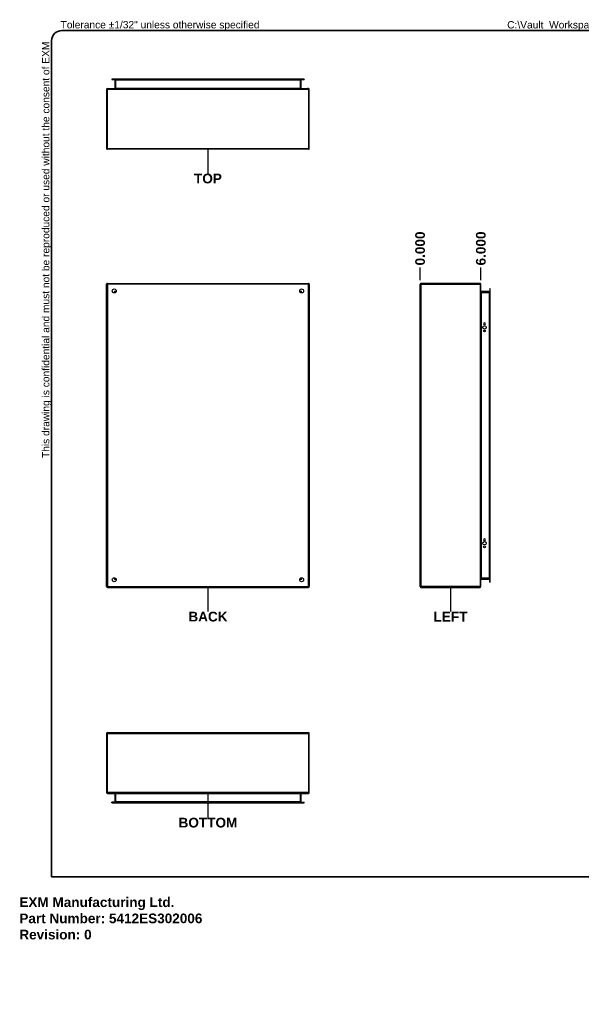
# Model space of a CAD drawing. Header units: inches. Extents: x 0 to 139, y -11 to 90.
# Tile 1 of 59: x 0 to 58, y -11 to 90. Entities that reach past the tile are written whole.
import ezdxf

# ---------------------------------------------------------------- set-up
doc = ezdxf.new("R2010")
doc.units = ezdxf.units.IN
doc.header["$LTSCALE"] = 8.352245
doc.header["$MEASUREMENT"] = 0
doc.layers.get('0').update_dxf_attribs({"lineweight": 25})
for name, color, linetype, lineweight in [('Dimensions(ANSI)', 7, 'Continuous', 25), ('Sketch Geometry(ANSI)', 7, 'Continuous', 25), ('Symbols(ANSI)', 7, 'Continuous', 25), ('Visible Edges(ANSI)', 7, 'Continuous', 25), ('Visible Tangent Edges(ANSI)', 7, 'Continuous', 25)]:
    doc.layers.add(name, color=color, linetype=linetype, lineweight=lineweight)
doc.styles.add('Current-ANSI', font='arial.ttf')
doc.styles.add('Dimension-ANSI', font='arialbd.ttf')
doc.styles.get("Standard").update_dxf_attribs({"font": 'arialbd.ttf'})
doc.dimstyles.new('INCH-ANSI-VERTICAL', dxfattribs={"dimscale": 8.352245, "dimtxt": 0.12, "dimasz": 0.098425, "dimexe": 0.04, "dimexo": 0.04, "dimgap": 0.031496, "dimtad": 0, "dimtih": 1, "dimtoh": 1, "dimdec": 3, "dimzin": 0, "dimdsep": 46, "dimtxsty": 'Dimension-ANSI', "dimcen": 0.09, "dimdle": 0.312, "dimclrd": 179, "dimclre": 179, "dimclrt": 7, "dimadec": 1, "dimazin": 0, "dimtfac": 1, "dimtdec": 3, "dimtofl": 0, "dimtmove": 0, "dimatfit": 3, "dimfxl": 1, "dimtolj": 1, "dimtzin": 4, "dimlwd": 25, "dimlwe": 25, "dimarcsym": 0})

# ---------------------------------------------------------------- blocks, each defined once
blk = doc.blocks.new('*D20')
at = {"layer": 'Defpoints', "color": 0, "linetype": 'Continuous', "transparency": 16777216}
for p in [(41.31, 64.9), (41.31, 63.26), (41.31, 63.26)]:
    blk.add_point(p, dxfattribs=at)
at = {"layer": 'Dimensions(ANSI)', "color": 179, "linetype": 'Continuous', "lineweight": 25, "true_color": 0x262658, "transparency": 16777216}
blk.add_line((41.31, 63.59), (41.31, 64.9), dxfattribs=at)
at = {"layer": 'Dimensions(ANSI)', "color": 7, "linetype": 'Continuous', "lineweight": 25, "transparency": 16777216, "insert": (41.31, 66.85), "char_height": 1.002, "attachment_point": 5, "rotation": 90, "style": 'Dimension-ANSI'}
blk.add_mtext('\\A1;0.000', dxfattribs=at)
blk = doc.blocks.new('*D21')
at = {"layer": 'Defpoints', "color": 0, "linetype": 'Continuous', "transparency": 16777216}
for p in [(47.57, 64.9), (41.31, 63.26), (47.57, 63.26)]:
    blk.add_point(p, dxfattribs=at)
at = {"layer": 'Dimensions(ANSI)', "color": 179, "linetype": 'Continuous', "lineweight": 25, "true_color": 0x262658, "transparency": 16777216}
blk.add_line((47.57, 63.59), (47.57, 64.9), dxfattribs=at)
at = {"layer": 'Dimensions(ANSI)', "color": 7, "linetype": 'Continuous', "lineweight": 25, "transparency": 16777216, "insert": (47.57, 66.85), "char_height": 1.002, "attachment_point": 5, "rotation": 90, "style": 'Dimension-ANSI'}
blk.add_mtext('\\A1;6.000', dxfattribs=at)
blk = doc.blocks.new('LEFT')
at = {"layer": 'Sketch Geometry(ANSI)'}
blk.add_line((0, 0.15), (0, -0.15), dxfattribs=at)
at = {"layer": 'Symbols(ANSI)', "color": 7, "insert": (0, -0.212), "char_height": 0.12, "attachment_point": 5, "style": 'Dimension-ANSI'}
blk.add_mtext('\\fArial|b1|i0;LEFT', dxfattribs=at)
blk = doc.blocks.new('BACK')
at = {"layer": 'Sketch Geometry(ANSI)'}
blk.add_line((0, 0.15), (0, -0.15), dxfattribs=at)
at = {"layer": 'Symbols(ANSI)', "color": 7, "insert": (0, -0.212), "char_height": 0.12, "attachment_point": 5, "style": 'Dimension-ANSI'}
blk.add_mtext('\\fArial|b1|i0;BACK', dxfattribs=at)
blk = doc.blocks.new('TOP')
at = {"layer": 'Sketch Geometry(ANSI)'}
blk.add_line((0, 0.15), (0, -0.15), dxfattribs=at)
at = {"layer": 'Symbols(ANSI)', "color": 7, "insert": (0, -0.212), "char_height": 0.12, "attachment_point": 5, "style": 'Dimension-ANSI'}
blk.add_mtext('\\fArial|b1|i0;TOP', dxfattribs=at)
blk = doc.blocks.new('BOTTOM')
at = {"layer": 'Sketch Geometry(ANSI)'}
blk.add_line((0, 0.15), (0, -0.15), dxfattribs=at)
at = {"layer": 'Symbols(ANSI)', "color": 7, "insert": (0, -0.212), "char_height": 0.12, "attachment_point": 5, "style": 'Dimension-ANSI'}
blk.add_mtext('\\fArial|b1|i0;BOTTOM', dxfattribs=at)
blk = doc.blocks.new('Borders 1_EXM - B (Inch)-5412ES302006B_merged.idw')
at = {"layer": 'Sketch Geometry(ANSI)', "linetype": 'Continuous', "lineweight": 35}
for p, q in [((16.398, 10.692), (0.523, 10.692)), ((0.398, 10.567), (0.398, 0.255)), ((16.523, 0.38), (16.523, 10.567)), ((0.398, 0.255), (16.398, 0.255))]:
    blk.add_line(p, q, dxfattribs=at)
for centre, start, end in [((0.523, 10.567), 90, 180), ((16.398, 10.567), 0, 90), ((16.398, 0.38), 270, 0)]:
    blk.add_arc(centre, 0.125, start, end, dxfattribs=at)
at = {"layer": 'Symbols(ANSI)', "color": 7, "char_height": 0.09, "attachment_point": 7, "style": 'Current-ANSI'}
for s, insert in [('Tolerance ±1/32" unless otherwise specified', (0.509, 10.692)), ('Tolérance ±1/32" sauf spécification contraire', (13.93, 10.691))]:
    blk.add_mtext(s, dxfattribs=dict(at, insert=insert))
for s, insert, rotation in [('This drawing is confidential and must not be reproduced or used without the consent of EXM', (0.398, 5.419), 90), ('Ce dessin est confidentiel et ne doit pas être reproduit ou utilisé sans le consentement de EXM', (16.522, 10.576), 270)]:
    blk.add_mtext(s, dxfattribs=dict(at, insert=insert, rotation=rotation))
at = {"layer": 'Symbols(ANSI)', "color": 7, "style": 'Current-ANSI'}
blk.add_attdef('FILENAME_AND_PATH_001', (6.02, 10.718), '', height=0.09, dxfattribs=at)

msp = doc.modelspace()

# ---------------------------------------------------------------- linework, layer by layer
at = {"layer": 'Visible Edges(ANSI)'}
for p, q in [((9.8232, 84.3083), (9.5355, 84.3083)), ((9.5355, 84.3083), (9.5355, 84.253)), ((9.5355, 84.253), (9.8232, 84.253)), ((29.0597, 84.3083), (9.8232, 84.3083)), ((29.0597, 84.253), (9.8232, 84.253)), ((9.8501, 84.2206), (9.8501, 83.3684)), ((29.0328, 83.3684), (29.0328, 84.2206)), ((29.3474, 84.3083), (29.0597, 84.3083)), ((29.0597, 84.253), (29.3474, 84.253)), ((29.3474, 84.3083), (29.3474, 84.253)), ((9.0011, 83.2484), (9.0011, 77.1596)), ((9.0888, 83.3361), (29.7063, 83.3361)), ((29.794, 83.3361), (29.7063, 83.3361)), ((29.8817, 77.1596), (29.8817, 83.2484)), ((29.794, 77.0719), (9.0888, 77.0719)), ((9.0011, 32.0246), (9.0011, 63.1701)), ((9.0888, 63.2578), (29.794, 63.2578)), ((29.8817, 63.1701), (29.8817, 32.0246)), ((41.3074, 32.0246), (41.3074, 63.1701)), ((47.4839, 63.2578), (41.3951, 63.2578)), ((47.5716, 32.0246), (47.5716, 63.1701)), ((9.9054, 62.3113), (9.9054, 62.3212)), ((9.9378, 62.3536), (9.9477, 62.3536)), ((28.9352, 62.3536), (28.9451, 62.3536)), ((28.9775, 62.3212), (28.9775, 62.3113)), ((48.4561, 62.4089), (47.6039, 62.4089)), ((48.4885, 62.7235), (48.4885, 62.4358)), ((48.4885, 62.7235), (48.5438, 62.7235)), ((48.4885, 32.759), (48.4885, 62.4358)), ((48.5438, 62.4358), (48.5438, 62.7235)), ((48.5438, 32.759), (48.5438, 62.4358)), ((47.8456, 59.0765), (47.8456, 59.0901)), ((48.0408, 59.0901), (48.0408, 59.0765)), ((47.8456, 36.8355), (47.8456, 36.8491)), ((48.0408, 36.8491), (48.0408, 36.8355)), ((9.9054, 32.8736), (9.9054, 32.8835)), ((9.9477, 32.8412), (9.9378, 32.8412)), ((28.9451, 32.8412), (28.9352, 32.8412)), ((28.9775, 32.8835), (28.9775, 32.8736)), ((47.6039, 32.7859), (48.4561, 32.7859)), ((48.4885, 32.4713), (48.4885, 32.759)), ((48.4885, 32.4713), (48.5438, 32.4713)), ((48.5438, 32.4713), (48.5438, 32.759)), ((9.0888, 31.9369), (29.794, 31.9369)), ((41.3951, 31.9369), (47.4839, 31.9369)), ((9.0011, 16.8879), (9.0011, 10.7991)), ((9.0888, 16.9756), (29.794, 16.9756)), ((29.8817, 10.7991), (29.8817, 16.8879)), ((9.0888, 10.7114), (29.794, 10.7114)), ((9.8501, 10.679), (9.8501, 9.8269)), ((29.0328, 9.8269), (29.0328, 10.679)), ((9.8232, 9.7945), (9.5355, 9.7945)), ((9.5355, 9.7392), (9.5355, 9.7945)), ((9.5355, 9.7392), (9.8232, 9.7392)), ((9.8232, 9.7945), (29.0597, 9.7945)), ((9.8232, 9.7392), (29.0597, 9.7392)), ((29.0597, 9.7945), (29.3474, 9.7945)), ((29.0597, 9.7392), (29.3474, 9.7392)), ((29.3474, 9.7392), (29.3474, 9.7945))]:
    msp.add_line(p, q, dxfattribs=at)
for centre, radius in [((9.7842, 62.4748), 0.2036), ((29.0987, 62.4748), 0.2036), ((47.9432, 58.7179), 0.1723), ((47.9432, 58.3525), 0.0976), ((47.9432, 36.4769), 0.1723), ((47.9432, 36.1115), 0.0976), ((9.7842, 32.72), 0.2036), ((29.0987, 32.72), 0.2036)]:
    msp.add_circle(centre, radius, dxfattribs=at)
for centre, radius, start, end in [((9.8177, 84.2206), 0.0324, 0, 90), ((29.0652, 84.2206), 0.0324, 90, 180), ((9.0888, 83.2484), 0.0877, 90, 180), ((9.8177, 83.3684), 0.0324, 270, 0), ((29.0652, 83.3684), 0.0324, 180, 270), ((29.794, 83.2484), 0.0877, 0, 90), ((9.0888, 77.1596), 0.0877, 180, 270), ((29.794, 77.1596), 0.0877, 270, 0), ((9.0888, 63.1701), 0.0877, 90, 180), ((29.794, 63.1701), 0.0877, 0, 90), ((41.3951, 63.1701), 0.0877, 90, 180), ((47.4839, 63.1701), 0.0877, 0, 90), ((9.9378, 62.3212), 0.0324, 90, 180), ((28.9451, 62.3212), 0.0324, 0, 90), ((47.6039, 62.4413), 0.0324, 180, 270), ((48.4561, 62.4413), 0.0324, 270, 0), ((47.9432, 59.0901), 0.0976, 0, 180), ((47.9432, 59.0765), 0.0976, 180, 0), ((47.9432, 36.8491), 0.0976, 0, 180), ((47.9432, 36.8355), 0.0976, 180, 0), ((9.9378, 32.8736), 0.0324, 180, 270), ((28.9451, 32.8736), 0.0324, 270, 0), ((47.6039, 32.7535), 0.0324, 90, 180), ((48.4561, 32.7535), 0.0324, 0, 90), ((9.0888, 32.0246), 0.0877, 180, 270), ((29.794, 32.0246), 0.0877, 270, 0), ((41.3951, 32.0246), 0.0877, 180, 270), ((47.4839, 32.0246), 0.0877, 270, 0), ((9.0888, 16.8879), 0.0877, 90, 180), ((29.794, 16.8879), 0.0877, 0, 90), ((9.0888, 10.7991), 0.0877, 180, 270), ((9.8177, 10.679), 0.0324, 0, 90), ((29.0652, 10.679), 0.0324, 90, 180), ((29.794, 10.7991), 0.0877, 270, 0), ((9.8177, 9.8269), 0.0324, 270, 0), ((29.0652, 9.8269), 0.0324, 180, 270)]:
    msp.add_arc(centre, radius, start, end, dxfattribs=at)
at = {"layer": 'Visible Tangent Edges(ANSI)'}
for p, q in [((9.8232, 84.253), (9.8232, 84.3083)), ((9.9378, 84.2206), (9.8501, 84.2206)), ((9.9378, 84.253), (9.9378, 84.2206)), ((9.9378, 84.2206), (28.9451, 84.2206)), ((9.9378, 83.3684), (9.9378, 84.2206)), ((28.9451, 84.2206), (28.9451, 84.253)), ((29.0328, 84.2206), (28.9451, 84.2206)), ((28.9451, 84.2206), (28.9451, 83.3684)), ((29.0597, 84.253), (29.0597, 84.3083)), ((9.0888, 83.2484), (9.0011, 83.2484)), ((9.0888, 83.3361), (9.0888, 83.2484)), ((9.0888, 77.1596), (9.0888, 83.2484)), ((9.0888, 83.2484), (29.794, 83.2484)), ((9.8501, 83.3684), (9.9378, 83.3684)), ((9.9378, 83.3684), (9.9378, 83.3361)), ((9.9378, 83.3684), (28.9451, 83.3684)), ((28.9451, 83.3684), (29.0328, 83.3684)), ((28.9451, 83.3361), (28.9451, 83.3684)), ((29.794, 83.2484), (29.794, 83.3361)), ((29.794, 83.2484), (29.8817, 83.2484)), ((29.794, 83.2484), (29.794, 77.1596)), ((9.0888, 77.1596), (9.0011, 77.1596)), ((9.0888, 77.0719), (9.0888, 77.1596)), ((9.0888, 77.1596), (29.794, 77.1596)), ((29.794, 77.1596), (29.8817, 77.1596)), ((29.794, 77.1596), (29.794, 77.0719)), ((9.0011, 63.1701), (9.0888, 63.1701)), ((9.0888, 63.1701), (9.0888, 63.2578)), ((9.0888, 63.1701), (9.0888, 32.0246)), ((29.794, 63.1701), (9.0888, 63.1701)), ((29.794, 63.2578), (29.794, 63.1701)), ((29.794, 63.1701), (29.8817, 63.1701)), ((29.794, 32.0246), (29.794, 63.1701)), ((41.3074, 63.1701), (41.3951, 63.1701)), ((41.3951, 63.2578), (41.3951, 63.1701)), ((41.3951, 63.1701), (47.4839, 63.1701)), ((41.3951, 63.1701), (41.3951, 32.0246)), ((47.4839, 63.2578), (47.4839, 63.1701)), ((47.4839, 63.1701), (47.4839, 32.0246)), ((47.5716, 63.1701), (47.4839, 63.1701)), ((9.8177, 62.4413), (9.985, 62.4413)), ((9.8177, 62.4413), (9.9378, 62.3536)), ((9.9054, 62.3212), (9.8177, 62.4413)), ((9.8177, 62.4413), (9.8177, 62.274)), ((28.8979, 62.4413), (29.0652, 62.4413)), ((29.0652, 62.4413), (28.9451, 62.3536)), ((28.9775, 62.3212), (29.0652, 62.4413)), ((29.0652, 62.274), (29.0652, 62.4413)), ((47.6039, 62.3212), (47.5716, 62.3212)), ((47.6039, 62.4089), (47.6039, 62.3212)), ((47.6039, 62.3212), (48.4561, 62.3212)), ((47.6039, 62.3212), (47.6039, 32.8736)), ((48.4561, 62.3212), (48.4561, 62.4089)), ((48.4885, 62.3212), (48.4561, 62.3212)), ((48.4561, 32.8736), (48.4561, 62.3212)), ((48.5438, 62.4358), (48.4885, 62.4358)), ((9.8177, 32.9208), (9.8177, 32.7535)), ((9.9054, 32.8736), (9.8177, 32.7535)), ((9.8177, 32.7535), (9.9378, 32.8412)), ((9.985, 32.7535), (9.8177, 32.7535)), ((29.0652, 32.7535), (28.8979, 32.7535)), ((29.0652, 32.7535), (28.9451, 32.8412)), ((28.9775, 32.8736), (29.0652, 32.7535)), ((29.0652, 32.7535), (29.0652, 32.9208)), ((47.5716, 32.8736), (47.6039, 32.8736)), ((47.6039, 32.8736), (47.6039, 32.7859)), ((48.4561, 32.8736), (47.6039, 32.8736)), ((48.4561, 32.8736), (48.4885, 32.8736)), ((48.4561, 32.7859), (48.4561, 32.8736)), ((48.5438, 32.759), (48.4885, 32.759)), ((9.0888, 32.0246), (9.0011, 32.0246)), ((9.0888, 32.0246), (9.0888, 31.9369)), ((9.0888, 32.0246), (29.794, 32.0246)), ((29.8817, 32.0246), (29.794, 32.0246)), ((29.794, 31.9369), (29.794, 32.0246)), ((41.3951, 32.0246), (41.3074, 32.0246)), ((41.3951, 31.9369), (41.3951, 32.0246)), ((47.4839, 32.0246), (41.3951, 32.0246)), ((47.4839, 31.9369), (47.4839, 32.0246)), ((47.4839, 32.0246), (47.5716, 32.0246)), ((9.0888, 16.8879), (9.0011, 16.8879)), ((9.0888, 16.9756), (9.0888, 16.8879)), ((9.0888, 10.7991), (9.0888, 16.8879)), ((9.0888, 16.8879), (29.794, 16.8879)), ((29.794, 16.8879), (29.794, 16.9756)), ((29.794, 16.8879), (29.8817, 16.8879)), ((29.794, 16.8879), (29.794, 10.7991)), ((9.0888, 10.7991), (9.0011, 10.7991)), ((29.794, 10.7991), (9.0888, 10.7991)), ((9.0888, 10.7991), (9.0888, 10.7114)), ((9.9378, 10.679), (9.8501, 10.679)), ((9.9378, 10.7114), (9.9378, 10.679)), ((9.9378, 9.8269), (9.9378, 10.679)), ((28.9451, 10.679), (9.9378, 10.679)), ((28.9451, 10.679), (28.9451, 10.7114)), ((29.0328, 10.679), (28.9451, 10.679)), ((28.9451, 10.679), (28.9451, 9.8269)), ((29.794, 10.7991), (29.8817, 10.7991)), ((29.794, 10.7114), (29.794, 10.7991)), ((9.8232, 9.7945), (9.8232, 9.7392)), ((9.8501, 9.8269), (9.9378, 9.8269)), ((9.9378, 9.8269), (9.9378, 9.7945)), ((28.9451, 9.8269), (9.9378, 9.8269)), ((28.9451, 9.8269), (29.0328, 9.8269)), ((28.9451, 9.7945), (28.9451, 9.8269)), ((29.0597, 9.7945), (29.0597, 9.7392))]:
    msp.add_line(p, q, dxfattribs=at)

# ---------------------------------------------------------------- block references
at = {"xscale": 8.35224520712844, "yscale": 8.35224520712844, "zscale": 8.35224520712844}
msp.add_blockref('Borders 1_EXM - B (Inch)-5412ES302006B_merged.idw', (0, 0), dxfattribs=at).add_auto_attribs({'FILENAME_AND_PATH_001': 'C:\\Vault_Workspace\\Inventor_Dwg\\BoxCad\\Result\\5412ES302006\\5412ES302006.idw'})
for name, p in [('TOP', (19.4414, 75.8223)), ('BACK', (19.4414, 30.6874)), ('LEFT', (44.4395, 30.6874)), ('BOTTOM', (19.4414, 9.4619))]:
    msp.add_blockref(name, p, dxfattribs=at)

# ---------------------------------------------------------------- texts
at = {"insert": (0, 0), "char_height": 1, "attachment_point": 1}
msp.add_mtext_dynamic_manual_height_columns('EXM Manufacturing Ltd.\\PPart Number: 5412ES302006\\PRevision: 0', width=6.990976, gutter_width=1, heights=[0], dxfattribs=at).dxf.set("width", 100)

# ---------------------------------------------------------------- dimensions: what is measured, and where the dimension line sits
at = {"layer": 'Dimensions(ANSI)', "color": 179, "linetype": 'Continuous', "lineweight": 25, "true_color": 0x262658}
for feature_location, offset, origin, picture, middle in [((41.3073685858, 63.2578465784), (0, 1.6441427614), (41.3073685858, 63.2578465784), '*D20', (41.3073685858, 66.8530489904)), ((47.5716, 63.2578), (0, 1.6441), (41.3074, 63.2578), '*D21', (47.5716, 66.8527))]:
    dim = msp.add_ordinate_dim(feature_location=feature_location, offset=offset, dtype=1, origin=origin, dimstyle='INCH-ANSI-VERTICAL', override={"dimgap": 0.031496, "dimtad": 0, "dimdec": 3, "dimlfac": 0.957826, "dimtol": 0, "dimlim": 0, "dimtp": 0, "dimtm": 0, "dimtdec": 3}, dxfattribs=at)
    dim.commit()
    dim.dimension.update_dxf_attribs({"geometry": picture, "text_midpoint": middle})

doc.saveas('drawing.dxf')
